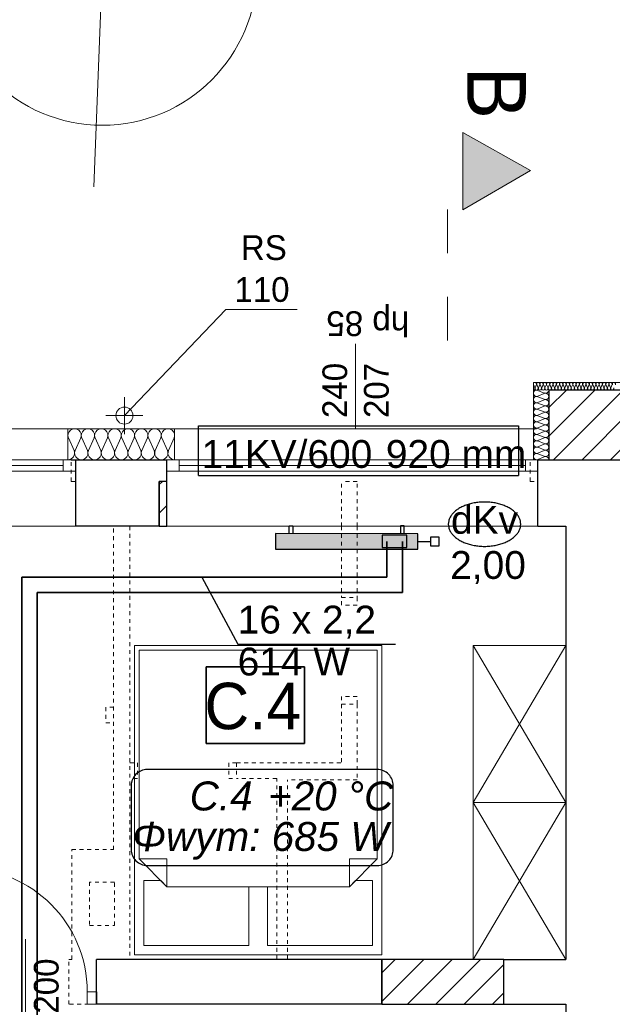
# Model space of a CAD drawing. Extents: x -220425 to -93252, y -20065 to 80294.
# Tile 35 of 103: x -167375 to -163542, y -875 to 5489. Entities that reach past the tile are written whole.
import ezdxf
from ezdxf.lldxf.tags import DXFTag

# ---------------------------------------------------------------- set-up
doc = ezdxf.new("R2010")
doc.units = 0
doc.header["$MEASUREMENT"] = 0
doc.set_wipeout_variables(frame=1)
doc.linetypes.add('Dashed', pattern=[564.444447, 282.222223, -282.222223])
doc.linetypes.add('Hidden Line', pattern=[50, 25, -25])
for name, color, linetype in [('#kan_san-op', 34, 'Continuous'), ('IS_Opisy_działek_Therm', 252, 'SOLID'), ('IS_Text_Armatury_Therm', 7, 'Continuous'), ('IS_Text_Konstrukcji', 7, 'Continuous'), ('IS_Text_Odbiornikow_Therm', 7, 'Continuous')]:
    doc.layers.add(name, color=color, linetype=linetype)
for name, color, linetype, lineweight, true_color in [('Arch drzwi_Nr_Pióra__4', 7, 'Continuous', 9, 0x029e21), ('Arch ocieplenie_Nr_Pióra__22', 7, 'Continuous', 9, 0x7f7f7f), ('Arch okna_Nr_Pióra__4', 7, 'Continuous', 9, 0x029e21), ('Arch wyposazenie_Nr_Pióra__9', 7, 'Continuous', 13, 0x3dad99)]:
    doc.layers.add(name, color=color, linetype=linetype, lineweight=lineweight, true_color=true_color)
for name, color, linetype, lineweight in [('Arch opisy_Nr_Pióra__21', 7, 'Continuous', 9), ('Arch rynny_Nr_Pióra__21', 7, 'Continuous', 9), ('ARCH TABELA_Nr_Pióra__21', 7, 'Continuous', 9), ('Arch wyburzenia_Nr_Pióra__46', 5, 'Continuous', 13), ('Arch wykończenie_Nr_Pióra__46', 5, 'Continuous', 13), ('Arch ściany nośne_Nr_Pióra__21', 7, 'Continuous', 9), ('Arch ściany nośne_Nr_Pióra__27', 7, 'Continuous', 30), ('Drzwi ArchiCAD_Nr_Pióra__27', 7, 'Continuous', 30), ('Drzwi ArchiCAD_Nr_Pióra__5', 7, 'Continuous', 13), ('INWENT OPISY_Nr_Pióra__21', 7, 'Continuous', 9), ('INWENT OPISY_Nr_Pióra__41', 7, 'Continuous', 15), ('INWENT. DRZWI_Nr_Pióra__101', 8, 'Continuous', 13), ('INWENT.ŚCIANY_Nr_Pióra__1', 7, 'Continuous', 25), ('INWENT.ŚCIANY_Nr_Pióra__101', 8, 'Continuous', 13), ('IS_Powrót', 5, 'DASH', 35), ('IS_Zasilanie', 1, 'SOLID', 35), ('PODKŁAD', 252, 'Continuous', 35)]:
    doc.layers.add(name, color=color, linetype=linetype, lineweight=lineweight)
for name, color, linetype, true_color in [('IS_Armatura_podłączeniowa_grz._dolnozas.', 7, 'SOLID', 0x000000), ('IS_Armatura_Therm', 7, 'SOLID', 0x000000), ('IS_Grafika', 7, 'SOLID', 0x000000), ('IS_Grzejniki_Plan_rzut', 7, 'SOLID', 0x000000)]:
    doc.layers.add(name, color=color, linetype=linetype, true_color=true_color)
doc.styles.add('GENERATED_STYLE_4', font='txt')
doc.styles.add('GENERATED_STYLE_6', font='txt')
doc.styles.get("Standard").update_dxf_attribs({"font": 'txt', "bigfont": 'BIGFONT.SHX'})
tags = doc.linetypes.add('DASH', pattern=[15, 10, -5]).pattern_tags.tags
tags[6:7] = [DXFTag(74, 4), DXFTag(75, 0), DXFTag(340, '0'), DXFTag(46, 0.0), DXFTag(50, 0.0), DXFTag(44, 0.0), DXFTag(45, 0.0)]
tags[4:5] = [DXFTag(74, 4), DXFTag(75, 0), DXFTag(340, '0'), DXFTag(46, 0.0), DXFTag(50, 0.0), DXFTag(44, 0.0), DXFTag(45, 0.0)]
tags = doc.linetypes.add('SOLID', pattern=[10, 10, 0]).pattern_tags.tags
tags[6:7] = [DXFTag(74, 4), DXFTag(75, 0), DXFTag(340, '0'), DXFTag(46, 0.0), DXFTag(50, 0.0), DXFTag(44, 0.0), DXFTag(45, 0.0)]
tags[4:5] = [DXFTag(74, 4), DXFTag(75, 0), DXFTag(340, '0'), DXFTag(46, 0.0), DXFTag(50, 0.0), DXFTag(44, 0.0), DXFTag(45, 0.0)]
pattern_1 = [(45, (0, 0), (-91.92388, 91.92388), [])]

# ---------------------------------------------------------------- blocks, each defined once
blk = doc.blocks.new('parter')
at = {"layer": 'Arch ściany nośne_Nr_Pióra__21', "linetype": 'Continuous'}
h = blk.add_hatch(dxfattribs=at)
h.set_pattern_fill('Common_Brick', color=252, style=0, pattern_type=2)
h.set_pattern_definition(pattern_1)
h.paths.add_polyline_path([(-163422.4, 2644.9), (-163422.4, 3094.9), (-163952.4, 3094.9), (-163952.4, 2644.9)], flags=0)
h = blk.add_hatch(dxfattribs=at)
h.set_pattern_fill('Common_Brick', color=252, style=0, pattern_type=2)
h.set_pattern_definition(pattern_1)
h.paths.add_polyline_path([(-166422.4, 2214.9), (-166422.4, 2504.9), (-166472.4, 2504.9), (-166472.4, 2214.9)], flags=0)
h = blk.add_hatch(dxfattribs=at)
h.set_pattern_fill('Common_Brick', color=252, style=0, pattern_type=2)
h.set_pattern_definition(pattern_1)
h.paths.add_polyline_path([(-165032.4, -875.1), (-164242.4, -875.1), (-164242.4, -585.1), (-165032.4, -585.1)], flags=0)
at = {"color": 252}
for p, q in [((-166168.6, 811.2), (-166168.6, 1305.3)), ((-166168.6, 1305.3), (-165533.3, 1305.3)), ((-165533.3, 1305.3), (-165533.3, 811.2)), ((-165533.3, 811.2), (-166168.6, 811.2))]:
    blk.add_line(p, q, dxfattribs=at)
at = {"layer": 'Arch ocieplenie_Nr_Pióra__22', "color": 252, "linetype": 'Continuous'}
for p, q in [((-164051.5, 3130), (-164042.6, 3109.8)), ((-164040.8, 3109.8), (-164032, 3130)), ((-164030.2, 3130), (-164021.4, 3109.8)), ((-164019.6, 3109.8), (-164010.7, 3130)), ((-164008.9, 3130), (-164000.1, 3109.8)), ((-163998.3, 3109.8), (-163989.4, 3130)), ((-163987.6, 3130), (-163978.8, 3109.8)), ((-163977, 3109.8), (-163968.1, 3130)), ((-163966.4, 3130), (-163957.5, 3109.8)), ((-163955.7, 3109.8), (-163946.9, 3130)), ((-163945.1, 3130), (-163936.2, 3109.8)), ((-163934.4, 3109.8), (-163925.6, 3130)), ((-163923.8, 3130), (-163914.9, 3109.8)), ((-163913.2, 3109.8), (-163904.3, 3130)), ((-163902.5, 3130), (-163893.7, 3109.8)), ((-163891.9, 3109.8), (-163883, 3130)), ((-163881.2, 3130), (-163872.4, 3109.8)), ((-163870.6, 3109.8), (-163861.7, 3130)), ((-163859.9, 3130), (-163851.1, 3109.8)), ((-163849.3, 3109.8), (-163840.5, 3130)), ((-163838.7, 3130), (-163829.8, 3109.8)), ((-163828, 3109.8), (-163819.2, 3130)), ((-163817.4, 3130), (-163808.5, 3109.8)), ((-163806.7, 3109.8), (-163797.9, 3130)), ((-163796.1, 3130), (-163787.2, 3109.8)), ((-163785.5, 3109.8), (-163776.6, 3130)), ((-163774.8, 3130), (-163766, 3109.8)), ((-163764.2, 3109.8), (-163755.3, 3130)), ((-163753.5, 3130), (-163744.7, 3109.8)), ((-163742.9, 3109.8), (-163734, 3130)), ((-163732.3, 3130), (-163723.4, 3109.8)), ((-163721.6, 3109.8), (-163712.8, 3130)), ((-163711, 3130), (-163702.1, 3109.8)), ((-163700.3, 3109.8), (-163691.5, 3130)), ((-163689.7, 3130), (-163680.8, 3109.8)), ((-163679.1, 3109.8), (-163670.2, 3130)), ((-163668.4, 3130), (-163659.6, 3109.8)), ((-163657.8, 3109.8), (-163648.9, 3130)), ((-163647.1, 3130), (-163638.3, 3109.8)), ((-163636.5, 3109.8), (-163627.6, 3130)), ((-163625.8, 3130), (-163617, 3109.8)), ((-163615.2, 3109.8), (-163606.4, 3130)), ((-163604.6, 3130), (-163595.7, 3109.8)), ((-163593.9, 3109.8), (-163585.1, 3130)), ((-163583.3, 3130), (-163574.4, 3109.8)), ((-163572.6, 3109.8), (-163563.8, 3130)), ((-163562, 3130), (-163553.1, 3109.8)), ((-163551.4, 3109.8), (-163542.5, 3130)), ((-163982.2, 3076.1), (-164022.6, 3093.1)), ((-164022.6, 3055.7), (-163982.2, 3072.7)), ((-163982.2, 3035.2), (-164022.6, 3052.2)), ((-164022.6, 3014.8), (-163982.2, 3031.8)), ((-163982.2, 2994.3), (-164022.6, 3011.3)), ((-164022.6, 2973.8), (-163982.2, 2990.9)), ((-163982.2, 2953.4), (-164022.6, 2970.4)), ((-164022.6, 2932.9), (-163982.2, 2950)), ((-163982.2, 2912.5), (-164022.6, 2929.5)), ((-164022.6, 2892), (-163982.2, 2909)), ((-163982.2, 2871.6), (-164022.6, 2888.6)), ((-164022.6, 2851.1), (-163982.2, 2868.1)), ((-163982.2, 2830.7), (-164022.6, 2847.7)), ((-164022.6, 2810.2), (-163982.2, 2827.2)), ((-163982.2, 2789.8), (-164022.6, 2806.8)), ((-167058.8, 2785.3), (-167022.9, 2704.4)), ((-167015.6, 2704.4), (-166979.8, 2785.3)), ((-166972.5, 2785.3), (-166936.6, 2704.4)), ((-166929.4, 2704.4), (-166893.5, 2785.3)), ((-166886.3, 2785.3), (-166850.4, 2704.4)), ((-166843.1, 2704.4), (-166807.3, 2785.3)), ((-166800, 2785.3), (-166764.1, 2704.4)), ((-166756.9, 2704.4), (-166721, 2785.3)), ((-166713.8, 2785.3), (-166677.9, 2704.4)), ((-166670.6, 2704.4), (-166634.8, 2785.3)), ((-166627.5, 2785.3), (-166591.6, 2704.4)), ((-166584.4, 2704.4), (-166548.5, 2785.3)), ((-166541.3, 2785.3), (-166505.4, 2704.4)), ((-166498.1, 2704.4), (-166462.3, 2785.3)), ((-166455, 2785.3), (-166419.1, 2704.4)), ((-166411.9, 2704.4), (-166376, 2785.3)), ((-164022.6, 2769.3), (-163982.2, 2786.3)), ((-163982.2, 2748.8), (-164022.6, 2765.9)), ((-164022.6, 2728.4), (-163982.2, 2745.4)), ((-163982.2, 2707.9), (-164022.6, 2725)), ((-164022.6, 2687.5), (-163982.2, 2704.5)), ((-163982.2, 2667), (-164022.6, 2684)), ((-164022.6, 2646.6), (-163982.2, 2663.6))]:
    blk.add_line(p, q, dxfattribs=at)
for centre, major_axis, ratio, start_param, end_param in [((-164041.7, 3134.2), (10.6, 0), 0.999328, 5.870392, 9.837571), ((-164020.5, 3134.2), (10.6, 0), 0.999328, 5.870392, 9.837571), ((-163999.2, 3134.2), (10.6, 0), 0.999328, 5.870392, 9.837571), ((-163977.9, 3134.2), (10.6, 0), 0.999328, 5.870392, 9.837571), ((-163956.6, 3134.2), (10.6, 0), 0.999328, 5.870392, 9.837571), ((-163935.3, 3134.2), (10.6, 0), 0.999328, 5.870392, 9.837571), ((-163914, 3134.2), (10.6, 0), 0.999328, 5.870392, 9.837571), ((-163892.8, 3134.2), (10.6, 0), 0.999328, 5.870392, 9.837571), ((-163871.5, 3134.2), (10.6, 0), 0.999328, 5.870392, 9.837571), ((-163850.2, 3134.2), (10.6, 0), 0.999328, 5.870392, 9.837571), ((-163828.9, 3134.2), (10.6, 0), 0.999328, 5.870392, 9.837571), ((-163807.6, 3134.2), (10.6, 0), 0.999328, 5.870392, 9.837571), ((-163786.4, 3134.2), (10.6, 0), 0.999328, 5.870392, 9.837571), ((-163765.1, 3134.2), (10.6, 0), 0.999328, 5.870392, 9.837571), ((-163743.8, 3134.2), (10.6, 0), 0.999328, 5.870392, 9.837571), ((-163722.5, 3134.2), (10.6, 0), 0.999328, 5.870392, 9.837571), ((-163701.2, 3134.2), (10.6, 0), 0.999328, 5.870392, 9.837571), ((-163679.9, 3134.2), (10.6, 0), 0.999328, 5.870392, 9.837571), ((-163658.7, 3134.2), (10.6, 0), 0.999328, 5.870392, 9.837571), ((-163637.4, 3134.2), (10.6, 0), 0.999328, 5.870392, 9.837571), ((-163616.1, 3134.2), (10.6, 0), 0.999328, 5.870392, 9.837571), ((-163594.8, 3134.2), (10.6, 0), 0.999328, 5.870392, 9.837571), ((-163573.5, 3134.2), (10.6, 0), 0.999328, 5.870392, 9.837571), ((-163552.3, 3134.2), (10.6, 0), 0.999328, 5.870392, 9.837571), ((-163531, 3134.2), (10.6, 0), 0.999328, 5.870392, 9.837571), ((-164031.1, 3074.4), (-21.3, 0), 0.961761, 4.299595, 8.266775), ((-164031.1, 3033.5), (-21.3, 0), 0.961761, 4.299595, 8.266775), ((-164052.4, 3105.5), (10.6, 0), 0.999328, 4.712389, 6.695979), ((-164031.1, 3105.5), (10.6, 0), 0.999328, 2.7288, 6.695979), ((-164009.8, 3105.5), (10.6, 0), 0.999328, 2.7288, 6.695979), ((-163988.5, 3105.5), (10.6, 0), 0.999328, 2.7288, 6.695979), ((-163973.6, 3094.9), (-21.3, 0), 0.961761, 1.158004, 3.141593), ((-163973.6, 3053.9), (-21.3, 0), 0.961761, 1.158004, 5.125183), ((-163967.3, 3105.5), (10.6, 0), 0.999328, 2.7288, 6.695979), ((-163946, 3105.5), (10.6, 0), 0.999328, 2.7288, 6.695979), ((-163924.7, 3105.5), (10.6, 0), 0.999328, 2.7288, 6.695979), ((-163903.4, 3105.5), (10.6, 0), 0.999328, 2.7288, 6.695979), ((-163882.1, 3105.5), (10.6, 0), 0.999328, 2.7288, 6.695979), ((-163860.8, 3105.5), (10.6, 0), 0.999328, 2.7288, 6.695979), ((-163839.6, 3105.5), (10.6, 0), 0.999328, 2.7288, 6.695979), ((-163818.3, 3105.5), (10.6, 0), 0.999328, 2.7288, 6.695979), ((-163797, 3105.5), (10.6, 0), 0.999328, 2.7288, 6.695979), ((-163775.7, 3105.5), (10.6, 0), 0.999328, 2.7288, 6.695979), ((-163754.4, 3105.5), (10.6, 0), 0.999328, 2.7288, 6.695979), ((-163733.2, 3105.5), (10.6, 0), 0.999328, 2.7288, 6.695979), ((-163711.9, 3105.5), (10.6, 0), 0.999328, 2.7288, 6.695979), ((-163690.6, 3105.5), (10.6, 0), 0.999328, 2.7288, 6.695979), ((-163669.3, 3105.5), (10.6, 0), 0.999328, 2.7288, 6.695979), ((-163648, 3105.5), (10.6, 0), 0.999328, 2.7288, 6.695979), ((-163626.7, 3105.5), (10.6, 0), 0.999328, 2.7288, 6.695979), ((-163605.5, 3105.5), (10.6, 0), 0.999328, 2.7288, 6.695979), ((-163584.2, 3105.5), (10.6, 0), 0.999328, 2.7288, 6.695979), ((-163562.9, 3105.5), (10.6, 0), 0.999328, 2.7288, 6.695979), ((-163541.6, 3105.5), (10.6, 0), 0.999328, 2.7288, 6.695979), ((-164031.1, 2992.6), (-21.3, 0), 0.961761, 4.299595, 8.266775), ((-163973.6, 3013), (-21.3, 0), 0.961761, 1.158004, 5.125183), ((-163973.6, 2972.1), (-21.3, 0), 0.961761, 1.158004, 5.125183), ((-164031.1, 2951.7), (-21.3, 0), 0.961761, 4.299595, 8.266775), ((-164031.1, 2910.8), (-21.3, 0), 0.961761, 4.299595, 8.266775), ((-163973.6, 2931.2), (-21.3, 0), 0.961761, 1.158004, 5.125183), ((-164031.1, 2869.9), (-21.3, 0), 0.961761, 4.299595, 8.266775), ((-163973.6, 2890.3), (-21.3, 0), 0.961761, 1.158004, 5.125183), ((-163973.6, 2849.4), (-21.3, 0), 0.961761, 1.158004, 5.125183), ((-167019.3, 2802.3), (43.1, 0), 0.986333, 5.870392, 9.837571), ((-166933, 2802.3), (43.1, 0), 0.986333, 5.870392, 9.837571), ((-166846.8, 2802.3), (43.1, 0), 0.986333, 5.870392, 9.837571), ((-166760.5, 2802.3), (43.1, 0), 0.986333, 5.870392, 9.837571), ((-166674.3, 2802.3), (43.1, 0), 0.986333, 5.870392, 9.837571), ((-166588, 2802.3), (43.1, 0), 0.986333, 5.870392, 9.837571), ((-166501.8, 2802.3), (43.1, 0), 0.986333, 5.870392, 9.837571), ((-166415.5, 2802.3), (43.1, 0), 0.986333, 5.870392, 9.837571), ((-164031.1, 2828.9), (-21.3, 0), 0.961761, 4.299595, 8.266775), ((-164031.1, 2788), (-21.3, 0), 0.961761, 4.299595, 8.266775), ((-163973.6, 2808.5), (-21.3, 0), 0.961761, 1.158004, 5.125183), ((-164031.1, 2747.1), (-21.3, 0), 0.961761, 4.299595, 8.266775), ((-163973.6, 2767.6), (-21.3, 0), 0.961761, 1.158004, 5.125183), ((-163973.6, 2726.7), (-21.3, 0), 0.961761, 1.158004, 5.125183), ((-167062.4, 2687.4), (43.1, 0), 0.986333, 4.712389, 6.695979), ((-166976.1, 2687.4), (43.1, 0), 0.986333, 2.7288, 6.695979), ((-166889.9, 2687.4), (43.1, 0), 0.986333, 2.7288, 6.695979), ((-166803.6, 2687.4), (43.1, 0), 0.986333, 2.7288, 6.695979), ((-166717.4, 2687.4), (43.1, 0), 0.986333, 2.7288, 6.695979), ((-166631.1, 2687.4), (43.1, 0), 0.986333, 2.7288, 6.695979), ((-166544.9, 2687.4), (43.1, 0), 0.986333, 2.7288, 6.695979), ((-166458.6, 2687.4), (43.1, 0), 0.986333, 2.7288, 6.695979), ((-166372.4, 2687.4), (43.1, 0), 0.986333, 2.7288, 4.712389), ((-164031.1, 2706.2), (-21.3, 0), 0.961761, 4.299595, 8.266775), ((-164031.1, 2665.3), (-21.3, 0), 0.961761, 4.299595, 8.266775), ((-163973.6, 2685.8), (-21.3, 0), 0.961761, 1.158004, 5.125183), ((-163973.6, 2644.9), (-21.3, 0), 0.961761, 3.141593, 5.125182)]:
    blk.add_ellipse(centre, major_axis=major_axis, ratio=ratio, start_param=start_param, end_param=end_param, dxfattribs=at)
at = {"layer": 'Arch okna_Nr_Pióra__4', "color": 252, "linetype": 'Continuous'}
for p, q in [((-165202.4, 2844.9), (-165202.4, 3394.9)), ((-169342.4, 2844.9), (-167022.4, 2844.9)), ((-166372.4, 2844.9), (-164032.4, 2844.9)), ((-169392.4, 2644.9), (-167012.4, 2644.9)), ((-167092.4, 2569.9), (-167092.4, 2644.9)), ((-166422.4, 2644.9), (-164022.4, 2644.9)), ((-166422.4, 2569.9), (-166422.4, 2644.9)), ((-166342.4, 2569.9), (-166342.4, 2644.9)), ((-164102.4, 2569.9), (-164102.4, 2644.9)), ((-169392.4, 2569.9), (-167012.4, 2569.9)), ((-168132.4, 2607.4), (-167092.4, 2607.4)), ((-166422.4, 2569.9), (-164022.4, 2569.9)), ((-166342.4, 2607.4), (-164102.4, 2607.4)), ((-168122.4, 2214.9), (-166972.4, 2214.9)), ((-166422.4, 2214.9), (-164022.4, 2214.9)), ((-167337.4, -455.1), (-167337.4, -1005.1))]:
    blk.add_line(p, q, dxfattribs=at)
at = {"layer": 'Arch opisy_Nr_Pióra__21', "color": 252, "linetype": 'Continuous'}
for p, q in [((-166168.6, 811.2), (-166168.6, 1305.3)), ((-166168.6, 1305.3), (-165533.3, 1305.3)), ((-165533.3, 1305.3), (-165533.3, 811.2)), ((-165533.3, 811.2), (-166168.6, 811.2))]:
    blk.add_line(p, q, dxfattribs=at)
at = {"layer": 'Arch rynny_Nr_Pióra__21', "color": 252, "linetype": 'Continuous'}
for p, q in [((-166042.2, 3616.2), (-166697.4, 2929.9)), ((-165579.5, 3616.2), (-166042.2, 3616.2)), ((-166697.4, 2809.9), (-166697.4, 3049.9)), ((-166577.4, 2929.9), (-166817.4, 2929.9))]:
    blk.add_line(p, q, dxfattribs=at)
blk.add_circle((-166697.4, 2929.9), 55, dxfattribs=at)
at = {"layer": 'ARCH TABELA_Nr_Pióra__21', "color": 252, "linetype": 'Continuous'}
blk.add_line((-166894.1, 4407.7), (-166785.9, 7205.6), dxfattribs=at)
blk.add_circle((-166840, 5806.6), 1000, dxfattribs=at)
at = {"layer": 'Arch wyburzenia_Nr_Pióra__46', "color": 252, "linetype": 'Continuous'}
for p, q in [((-167062.4, 2644.9), (-167062.4, 2844.9)), ((-167062.4, 2844.9), (-166372.4, 2844.9)), ((-166372.4, 2844.9), (-166372.4, 2644.9))]:
    blk.add_line(p, q, dxfattribs=at)
at = {"layer": 'Arch wykończenie_Nr_Pióra__46', "color": 252, "linetype": 'Continuous'}
for p, q in [((-164052.4, 3144.9), (-164052.4, 2644.9)), ((-163222.4, 3144.9), (-164052.4, 3144.9))]:
    blk.add_line(p, q, dxfattribs=at)
at = {"layer": 'Arch wyposazenie_Nr_Pióra__9', "color": 252, "linetype": 'Continuous'}
for p, q in [((-165032.4, 1444.9), (-166632.4, 1444.9)), ((-166632.4, 1444.9), (-166632.4, -555.1)), ((-165832.4, 1414.9), (-166602.4, 1414.9)), ((-166602.4, 1414.9), (-166602.4, 64.9)), ((-165062.4, 1414.9), (-165832.4, 1414.9)), ((-165062.4, 64.9), (-165062.4, 1414.9)), ((-165032.4, -555.1), (-165032.4, 1444.9)), ((-164442.4, 429.9), (-163842.4, 1444.9)), ((-163842.4, 429.9), (-164442.4, 1444.9)), ((-164442.4, 1444.9), (-163842.4, 1444.9)), ((-164442.4, -585.1), (-164442.4, 1444.9)), ((-164442.4, -585.1), (-163842.4, 429.9)), ((-164442.4, 429.9), (-163842.4, -585.1)), ((-164442.4, 429.9), (-163842.4, 429.9)), ((-166602.4, 64.9), (-166422.4, -115.1)), ((-166602.4, 64.9), (-166422.4, 64.9)), ((-166422.4, -115.1), (-166422.4, 64.9)), ((-165062.4, 64.9), (-165242.4, 64.9)), ((-165242.4, -115.1), (-165062.4, 64.9)), ((-165242.4, -115.1), (-165242.4, 64.9)), ((-166462.4, -75.1), (-166572.4, -75.1)), ((-166572.4, -75.1), (-166572.4, -495.1)), ((-166422.4, -115.1), (-166462.4, -75.1)), ((-166422.4, -115.1), (-165832.4, -115.1)), ((-165892.4, -115.1), (-166422.4, -115.1)), ((-165892.4, -495.1), (-165892.4, -115.1)), ((-165832.4, -115.1), (-165242.4, -115.1)), ((-165772.4, -115.1), (-165772.4, -495.1)), ((-165242.4, -115.1), (-165772.4, -115.1)), ((-165202.4, -75.1), (-165242.4, -115.1)), ((-165092.4, -75.1), (-165202.4, -75.1)), ((-165092.4, -495.1), (-165092.4, -75.1)), ((-166572.4, -495.1), (-165892.4, -495.1)), ((-165772.4, -495.1), (-165092.4, -495.1)), ((-165032.4, -555.1), (-166632.4, -555.1))]:
    blk.add_line(p, q, dxfattribs=at)
at = {"layer": 'Arch ściany nośne_Nr_Pióra__27', "color": 252, "linetype": 'Continuous'}
for p, q in [((-163952.4, 3094.9), (-163952.4, 2644.9)), ((-163422.4, 3094.9), (-163952.4, 3094.9)), ((-163952.4, 2644.9), (-163422.4, 2644.9)), ((-166472.4, 2504.9), (-166472.4, 2214.9)), ((-166422.4, 2504.9), (-166472.4, 2504.9)), ((-166422.4, 2214.9), (-166422.4, 2504.9)), ((-166472.4, 2214.9), (-166422.4, 2214.9)), ((-165032.4, -585.1), (-165032.4, -875.1)), ((-164242.4, -585.1), (-165032.4, -585.1)), ((-164242.4, -875.1), (-164242.4, -585.1)), ((-166877.4, -795.1), (-166877.4, -875.1)), ((-165032.4, -875.1), (-164242.4, -875.1))]:
    blk.add_line(p, q, dxfattribs=at)
at = {"layer": 'Drzwi ArchiCAD_Nr_Pióra__27', "color": 252, "linetype": 'Continuous'}
blk.add_line((-166877.4, -795.1), (-166877.4, -875.1), dxfattribs=at)
at = {"layer": 'Drzwi ArchiCAD_Nr_Pióra__5', "color": 252, "linetype": 'Continuous'}
for p, q in [((-166937.4, -795.1), (-166877.4, -795.1)), ((-166937.4, -875.1), (-166937.4, -795.1)), ((-166877.4, -795.1), (-166877.4, -875.1)), ((-166877.4, -875.1), (-166937.4, -875.1))]:
    blk.add_line(p, q, dxfattribs=at)
blk.add_arc((-167737.4, -795.1), 800, 0, 90, dxfattribs=at)
at = {"layer": 'INWENT OPISY_Nr_Pióra__21', "color": 252, "linetype": 'Continuous'}
blk.add_solid([(-164507.4, 4259.2), (-164507.4, 4759.2), (-164071.1, 4514.9)], dxfattribs=at)
at = {"layer": 'INWENT OPISY_Nr_Pióra__41', "color": 252, "linetype": 'Continuous'}
for p, q in [((-164507.4, 4759.2), (-164507.4, 4259.2)), ((-164507.4, 4759.2), (-164071.1, 4514.9)), ((-164071.1, 4514.9), (-164507.4, 4259.2))]:
    blk.add_line(p, q, dxfattribs=at)
at = {"layer": 'INWENT OPISY_Nr_Pióra__41', "color": 252, "linetype": 'Dashed'}
blk.add_line((-164607.4, 3414.9), (-164607.4, 4514.9), dxfattribs=at)
at = {"layer": 'INWENT. DRZWI_Nr_Pióra__101', "color": 252, "linetype": 'Hidden Line'}
for p, q in [((-165292.4, 1704.9), (-165292.4, 1754.9)), ((-165192.4, 1754.9), (-165192.4, 1704.9)), ((-165192.4, 1704.9), (-165292.4, 1704.9)), ((-165292.4, 1114.9), (-165292.4, 1064.9)), ((-165192.4, 1114.9), (-165292.4, 1114.9)), ((-165192.4, 1064.9), (-165192.4, 1114.9)), ((-166817.4, 1044.9), (-166817.4, 944.9)), ((-166767.4, 1044.9), (-166817.4, 1044.9)), ((-166817.4, 944.9), (-166767.4, 944.9)), ((-166662.4, 684.9), (-166612.4, 684.9)), ((-166612.4, 684.9), (-166612.4, 584.9)), ((-165972.4, 684.9), (-166022.4, 684.9)), ((-166022.4, 684.9), (-166022.4, 584.9)), ((-166612.4, 584.9), (-166662.4, 584.9)), ((-166022.4, 584.9), (-165972.4, 584.9))]:
    blk.add_line(p, q, dxfattribs=at)
at = {"layer": 'INWENT.ŚCIANY_Nr_Pióra__1', "color": 252, "linetype": 'Continuous'}
for p, q in [((-167042.4, 2644.9), (-167012.4, 2644.9)), ((-167012.4, 2644.9), (-166422.4, 2644.9)), ((-167012.4, 2214.9), (-167012.4, 2644.9)), ((-166422.4, 2504.9), (-166422.4, 2644.9)), ((-164022.4, 2644.9), (-163422.4, 2644.9)), ((-164022.4, 2214.9), (-164022.4, 2644.9)), ((-166472.4, 2214.9), (-166472.4, 2504.9)), ((-166422.4, 2504.9), (-166472.4, 2504.9)), ((-166472.4, 2214.9), (-167012.4, 2214.9)), ((-164022.4, 2214.9), (-163842.4, 2214.9)), ((-163842.4, 2214.9), (-163842.4, -585.1)), ((-166877.4, -875.1), (-166877.4, -585.1)), ((-165032.4, -585.1), (-166877.4, -585.1)), ((-165032.4, -875.1), (-165032.4, -585.1)), ((-164242.4, -585.1), (-163842.4, -585.1)), ((-164242.4, -875.1), (-164242.4, -585.1)), ((-165032.4, -875.1), (-166877.4, -875.1)), ((-164242.4, -875.1), (-163842.4, -875.1)), ((-163842.4, -875.1), (-163842.4, -1075.1))]:
    blk.add_line(p, q, dxfattribs=at)
at = {"layer": 'INWENT.ŚCIANY_Nr_Pióra__101', "color": 252, "linetype": 'Hidden Line'}
for p, q in [((-167042.4, 2504.9), (-167042.4, 2644.9)), ((-164072.4, 2504.9), (-164072.4, 2644.9)), ((-164072.4, 2644.9), (-164022.4, 2644.9)), ((-167042.4, 2504.9), (-167012.4, 2504.9)), ((-165192.4, 2504.9), (-165292.4, 2504.9)), ((-165292.4, 2214.9), (-165292.4, 2504.9)), ((-165192.4, 2214.9), (-165192.4, 2504.9)), ((-164072.4, 2504.9), (-164022.4, 2504.9)), ((-166767.4, 124.9), (-166767.4, 2214.9)), ((-166662.4, 2214.9), (-166662.4, -585.1)), ((-165292.4, 2214.9), (-165292.4, 1754.9)), ((-165192.4, 2214.9), (-165192.4, 1754.9)), ((-165292.4, 1754.9), (-165192.4, 1754.9)), ((-165292.4, 1064.9), (-165192.4, 1064.9)), ((-165292.4, 1064.9), (-165292.4, 684.9)), ((-165192.4, 1064.9), (-165192.4, 574.9)), ((-165972.4, 684.9), (-165292.4, 684.9)), ((-165972.4, 684.9), (-165972.4, 584.9)), ((-165712.4, 584.9), (-165972.4, 584.9)), ((-165712.4, -585.1), (-165712.4, 584.9)), ((-165192.4, 574.9), (-165642.4, 574.9)), ((-165642.4, -585.1), (-165642.4, 574.9)), ((-167037.4, -585.1), (-167037.4, 124.9)), ((-167037.4, 124.9), (-166767.4, 124.9)), ((-166762.4, -85.1), (-166922.4, -85.1)), ((-166922.4, -85.1), (-166922.4, -365.1)), ((-166762.4, -365.1), (-166762.4, -85.1)), ((-166922.4, -365.1), (-166762.4, -365.1)), ((-167057.4, -585.1), (-167037.4, -585.1)), ((-167057.4, -875.1), (-167057.4, -585.1)), ((-166877.4, -875.1), (-167057.4, -875.1))]:
    blk.add_line(p, q, dxfattribs=at)
at = {"layer": 'Arch drzwi_Nr_Pióra__4', "color": 252, "linetype": 'Continuous', "style": 'GENERATED_STYLE_6'}
blk.add_text('200', height=160, rotation=90, dxfattribs=at).set_placement((-167122.9, -935.9))
at = {"layer": 'Arch okna_Nr_Pióra__4', "color": 252, "linetype": 'Continuous', "style": 'GENERATED_STYLE_6'}
for s, rotation, p in [('hp 85', 180, (-164855.7, 3604.2)), ('240', 90, (-165256.6, 2914.1)), ('207', 90, (-164987.9, 2914.1))]:
    blk.add_text(s, height=160, rotation=rotation, dxfattribs=at).set_placement(p)
at = {"layer": 'Arch opisy_Nr_Pióra__21', "color": 252, "linetype": 'Continuous', "style": 'GENERATED_STYLE_4'}
blk.add_text('C.4', height=300, dxfattribs=at).set_placement((-166179.5, 903.1))
at = {"layer": 'Arch rynny_Nr_Pióra__21', "color": 252, "linetype": 'Continuous', "style": 'GENERATED_STYLE_6'}
for s, p in [('RS', (-165944.2, 3936)), ('110', (-165986.1, 3665.2))]:
    blk.add_text(s, height=160, dxfattribs=at).set_placement(p)
at = {"layer": 'INWENT OPISY_Nr_Pióra__21', "color": 252, "linetype": 'Continuous', "style": 'GENERATED_STYLE_6'}
blk.add_text('B', height=380, rotation=270, dxfattribs=at).set_placement((-164480.3, 5185.8))

msp = doc.modelspace()

# ---------------------------------------------------------------- hatches: boundary and pattern name
at = {"layer": 'IS_Grzejniki_Plan_rzut', "ltscale": 10}
msp.add_hatch(color=1, dxfattribs=at).paths.add_polyline_path([(-164799.7, 2166.8), (-165719.7, 2167), (-165719.7, 2067), (-164799.7, 2066.8)])

# ---------------------------------------------------------------- linework, layer by layer
at = {"layer": 'IS_Armatura_podłączeniowa_grz._dolnozas.', "ltscale": 10}
for p, q in [((-164869.7, 2156.8), (-165029.7, 2156.9)), ((-165029.7, 2156.9), (-165029.7, 2076.9)), ((-164869.7, 2076.8), (-164869.7, 2156.8)), ((-164869.7, 2156.8), (-164869.7, 2156.8)), ((-165029.7, 2076.9), (-164869.7, 2076.8))]:
    msp.add_line(p, q, dxfattribs=at)
at = {"layer": 'IS_Armatura_Therm', "ltscale": 10}
for p, q in [((-164799.7, 2116.8), (-164717.2, 2116.8)), ((-164662.2, 2144.3), (-164717.2, 2144.3)), ((-164717.2, 2144.3), (-164717.2, 2089.3)), ((-164662.2, 2089.3), (-164662.2, 2144.3)), ((-164717.2, 2089.3), (-164662.2, 2089.3))]:
    msp.add_line(p, q, dxfattribs=at)
at = {"layer": 'IS_Grafika', "ltscale": 10}
for points, knots in [([(-164368, 2371.3), (-164379.5, 2371.3), (-164402.2, 2370.3), (-164435.3, 2365.8), (-164466.4, 2358.6), (-164495.2, 2348.9), (-164521.4, 2336.9), (-164544.6, 2322.9), (-164564.5, 2306.9), (-164580.7, 2289.3), (-164592.9, 2270.1), (-164600.5, 2249.5), (-164602.2, 2235.2), (-164602.2, 2228.1)], [0, 0, 0, 0, 34.648369, 67.991431, 99.921928, 130.327175, 159.10543, 186.187277, 211.564815, 235.331895, 257.736797, 279.240448, 300.554985, 300.554985, 300.554985, 300.554985]), ([(-164133.8, 2228.1), (-164133.8, 2235.2), (-164135.5, 2249.5), (-164143.1, 2270.1), (-164155.3, 2289.3), (-164171.5, 2306.9), (-164191.4, 2322.9), (-164214.6, 2336.9), (-164240.8, 2348.9), (-164269.6, 2358.6), (-164300.7, 2365.8), (-164333.8, 2370.3), (-164356.5, 2371.3), (-164368, 2371.3)], [0, 0, 0, 0, 21.314537, 42.818188, 65.223089, 88.99017, 114.367708, 141.449554, 170.227809, 200.633057, 232.563554, 265.906616, 300.554985, 300.554985, 300.554985, 300.554985]), ([(-164602.2, 2228.1), (-164602.2, 2221), (-164600.5, 2206.7), (-164592.9, 2186.1), (-164580.7, 2166.9), (-164564.5, 2149.3), (-164544.6, 2133.3), (-164521.4, 2119.3), (-164495.2, 2107.3), (-164466.4, 2097.6), (-164435.3, 2090.4), (-164402.2, 2085.9), (-164379.5, 2084.9), (-164368, 2084.9)], [0, 0, 0, 0, 21.314537, 42.818188, 65.223089, 88.99017, 114.367708, 141.449554, 170.227809, 200.633057, 232.563554, 265.906616, 300.554985, 300.554985, 300.554985, 300.554985]), ([(-164368, 2084.9), (-164356.5, 2084.9), (-164333.8, 2085.9), (-164300.7, 2090.4), (-164269.6, 2097.6), (-164240.8, 2107.3), (-164214.6, 2119.3), (-164191.4, 2133.3), (-164171.5, 2149.3), (-164155.3, 2166.9), (-164143.1, 2186.1), (-164135.5, 2206.7), (-164133.8, 2221), (-164133.8, 2228.1)], [0, 0, 0, 0, 34.648369, 67.991431, 99.921928, 130.327175, 159.10543, 186.187277, 211.564815, 235.331895, 257.736797, 279.240448, 300.554985, 300.554985, 300.554985, 300.554985])]:
    msp.add_open_spline(points, degree=3, knots=knots, dxfattribs=at)
at = {"layer": 'IS_Grzejniki_Plan_rzut', "color": 1, "ltscale": 10}
for p, q in [((-164799.7, 2166.8), (-165719.7, 2167)), ((-165719.7, 2167), (-165719.7, 2067)), ((-165632.2, 2167), (-165632.1, 2217)), ((-165632.1, 2217), (-165607.1, 2216.9)), ((-165607.1, 2216.9), (-165607.2, 2166.9)), ((-164912.1, 2216.8), (-164912.2, 2166.8)), ((-164887.1, 2216.8), (-164912.1, 2216.8)), ((-164887.2, 2166.8), (-164887.1, 2216.8)), ((-164799.7, 2066.8), (-164799.7, 2166.8)), ((-164799.7, 2166.8), (-164799.7, 2166.8)), ((-165719.7, 2067), (-164799.7, 2066.8))]:
    msp.add_line(p, q, dxfattribs=at)
at = {"layer": 'IS_Opisy_działek_Therm', "color": 18, "ltscale": 10, "true_color": 0x000000}
for p, q in [((-166196.7, 1886), (-165964.6, 1452)), ((-165964.6, 1452), (-164944.6, 1452))]:
    msp.add_line(p, q, dxfattribs=at)
at = {"layer": 'IS_Powrót', "ltscale": 10}
for p, q in [((-164899.7, 2116.8), (-164899.7, 1786)), ((-164899.7, 1786), (-167260.6, 1786)), ((-167260.6, 1786), (-167260.6, -1598.4))]:
    msp.add_line(p, q, dxfattribs=at)
at = {"layer": 'IS_Text_Konstrukcji', "color": 18, "linetype": 'SOLID', "ltscale": 10, "true_color": 0x000000}
msp.add_lwpolyline([(-166549.9, 22), (-165061.5, 22, 0.414214), (-164958.2, 125.3), (-164958.2, 538.7, 0.414214), (-165061.5, 642), (-166549.9, 642, 0.414214), (-166653.2, 538.7), (-166653.2, 125.3, 0.414214), (-166549.9, 22)], format="xyb", dxfattribs=at)
at = {"layer": 'IS_Text_Odbiornikow_Therm', "color": 18, "linetype": 'SOLID', "ltscale": 10, "true_color": 0x000000}
for p, q in [((-166218.3, 2543.4), (-166218.3, 2863.4)), ((-166218.3, 2863.4), (-164148.3, 2863.4)), ((-164148.3, 2863.4), (-164148.3, 2543.4)), ((-166218.3, 2543.4), (-164148.3, 2543.4))]:
    msp.add_line(p, q, dxfattribs=at)
at = {"layer": 'IS_Zasilanie', "ltscale": 10}
for p, q in [((-164999.7, 2116.9), (-164999.7, 1886)), ((-164999.7, 1886), (-167360.6, 1886)), ((-167360.6, 1886), (-167360.6, -1501.3))]:
    msp.add_line(p, q, dxfattribs=at)

# ---------------------------------------------------------------- block references
at = {"layer": 'PODKŁAD'}
msp.add_blockref('parter', (0, 0), dxfattribs=at)
msp.add_blockref('parter', (0, 0), dxfattribs=at)

# ---------------------------------------------------------------- texts
at = {"layer": 'IS_Grafika', "ltscale": 10, "insert": (-164368, 2346.5), "char_height": 180, "attachment_point": 2}
msp.add_mtext('\\fArial|b0|i0;dKv', dxfattribs=at)
at = {"layer": 'IS_Opisy_działek_Therm', "color": 18, "ltscale": 10, "true_color": 0x000000, "char_height": 180}
for s, insert, attachment_point in [('\\fArial|b0|i0;16 x 2,2', (-165964.6, 1488), 7), ('\\fArial|b0|i0;614 W', (-165964.6, 1430.4), 1)]:
    msp.add_mtext(s, dxfattribs=dict(at, insert=insert, attachment_point=attachment_point))
at = {"layer": 'IS_Text_Armatury_Therm', "color": 18, "linetype": 'SOLID', "ltscale": 10, "true_color": 0x000000, "insert": (-164100.7, 1841), "char_height": 180, "attachment_point": 9}
msp.add_mtext('\\fArial|b0|i0;2,00  ', dxfattribs=at)
at = {"layer": 'IS_Text_Konstrukcji', "color": 18, "linetype": 'SOLID', "ltscale": 10, "true_color": 0x000000, "char_height": 187.2}
for s, insert, attachment_point in [('\\fArial|b0|i1;C.4', (-165868.2, 375.2), 9), ('\\fArial|b0|i1;+20 °C', (-165768.2, 375.2), 7), ('\\fArial|b0|i1;Φwym: 685 W', (-165818.2, 303.2), 2)]:
    msp.add_mtext(s, dxfattribs=dict(at, insert=insert, attachment_point=attachment_point))
at = {"layer": 'IS_Text_Odbiornikow_Therm', "color": 18, "linetype": 'SOLID', "ltscale": 10, "true_color": 0x000000, "char_height": 180, "attachment_point": 7}
for s, insert in [('\\fArial|b0|i0;11KV/600', (-166198.3, 2589.4)), ('\\fArial|b0|i0;920 mm', (-165006.2, 2589.4))]:
    msp.add_mtext(s, dxfattribs=dict(at, insert=insert))

# ---------------------------------------------------------------- next in the draw order: wipeouts: each hides what was drawn before it
at = {"ltscale": 10}
msp.add_wipeout([(-200770.3, 11108.9), (-158770.3, 11108.9), (-159380.3, 10498.9), (-198285.2, 10498.9), (-198285.2, -17981.1), (-159380.3, -17981.1), (-158770.3, -18591.1), (-200770.3, -18591.1)], dxfattribs=at).dxf.layer = '#kan_san-op'

doc.saveas('drawing.dxf')
